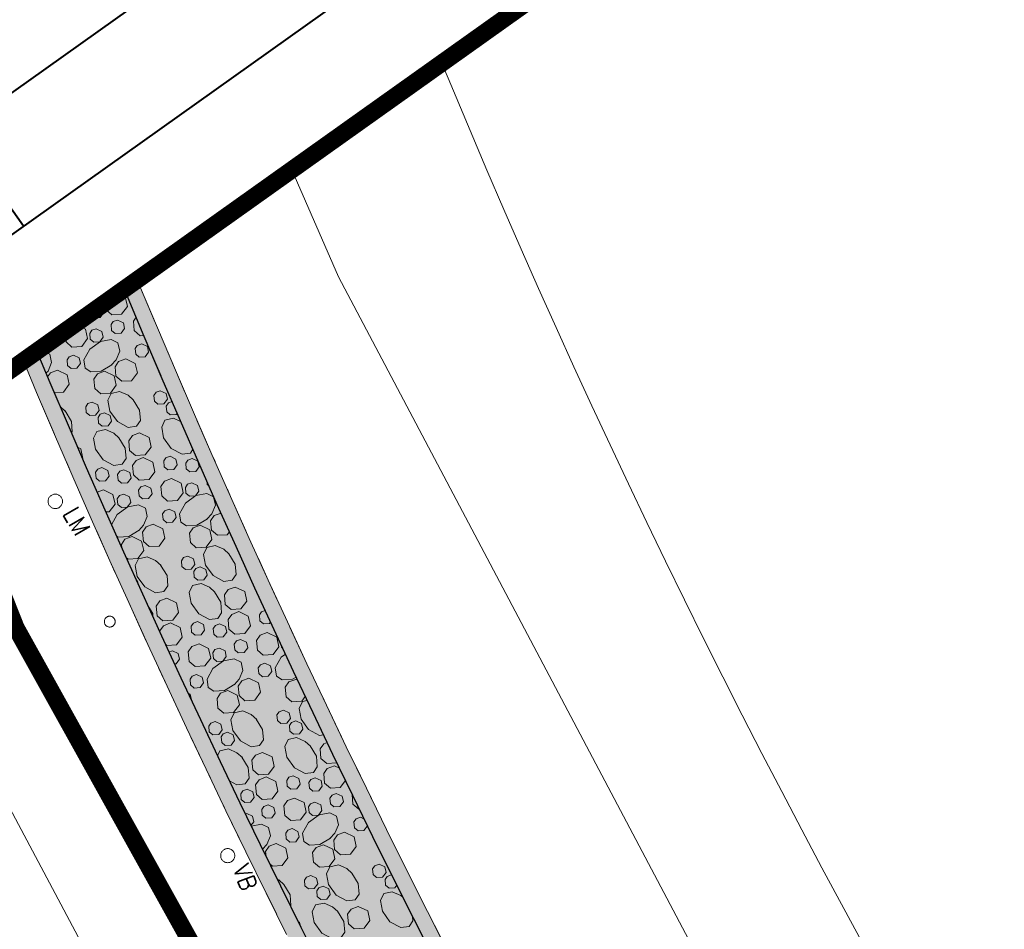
# Model space of a CAD drawing. Header units: metres. Extents: x 148376 to 148659, y 486220 to 486523.
# Tile 17 of 22: x 148426 to 148460, y 486432 to 486464. Entities that reach past the tile are written whole.
import ezdxf

# ---------------------------------------------------------------- set-up
doc = ezdxf.new("R2010")
doc.units = ezdxf.units.M
doc.header["$MEASUREMENT"] = 0
doc.linetypes.add('bladgr', pattern=[6.12, 4, -0.66, 0.07, -0.66, 0.07, -0.66])
doc.linetypes.add('DGN Style 2', pattern=[2.6208, 1.57248, -1.04832])
for name, color, linetype, lineweight in [('BWR-nieuw-raster-asfaltweg 60%', 253, 'Continuous', 30), ('BWR-nieuw-raster-betongranulaat 20%', 254, 'Continuous', 30), ('BWR-verw-situatie', 214, 'DGN Style 2', 13), ('TOP-L-topo objecten vlak', 7, 'Continuous', 0), ('WVB-alg-bladgrens', 2, 'bladgr', 53), ('WVB-alg-onderhoek', 7, 'Continuous', 30), ('WVB-alg-werkgrens', 6, 'Continuous', 53), ('WVB-pen-dik 013', 1, 'Continuous', 0), ('WVB-raster-80%', 252, 'Continuous', 30)]:
    doc.layers.add(name, color=color, linetype=linetype, lineweight=lineweight)
doc.styles.add('Style-STANDARD', font='STANDARD.shx')

# ---------------------------------------------------------------- blocks, each defined once
blk = doc.blocks.new('16_1')
at = {"color": 0, "linetype": 'ByBlock', "lineweight": -2}
blk.add_circle((0, 0), 0.25, dxfattribs=at)
at = {"color": 0, "linetype": 'ByBlock', "lineweight": -2, "style": 'Style-STANDARD'}
blk.add_text('LM', height=0.6, dxfattribs=at).set_placement((0.483, 0))
blk = doc.blocks.new('10')
at = {"color": 0, "linetype": 'ByBlock', "lineweight": -2}
blk.add_circle((0, 0), 0.125, dxfattribs=at)
blk = doc.blocks.new('14_1')
at = {"color": 0, "linetype": 'ByBlock', "lineweight": -2}
blk.add_circle((0, 0), 0.25, dxfattribs=at)
at = {"color": 0, "linetype": 'ByBlock', "lineweight": -2, "style": 'Style-STANDARD'}
blk.add_text('VB', height=0.6, dxfattribs=at).set_placement((0.483, 0))

msp = doc.modelspace()

# ---------------------------------------------------------------- hatches: boundary and pattern name
at = {"layer": 'BWR-nieuw-raster-asfaltweg 60%', "extrusion": (0, 0, -1)}
h = msp.add_hatch(color=256, dxfattribs=at)
h.paths.add_polyline_path([(-148500.629, 486315.996, 0.075791), (-148502.133, 486317.881), (-148492.925, 486333.76), (-148445.954, 486420.921), (-148442.772, 486427.144), (-148442.034, 486428.549), (-148441.303, 486429.958), (-148440.579, 486431.37), (-148439.862, 486432.785), (-148439.151, 486434.204), (-148438.447, 486435.626), (-148437.75, 486437.052), (-148437.06, 486438.481), (-148436.376, 486439.913), (-148435.7, 486441.349), (-148435.03, 486442.787), (-148434.367, 486444.229), (-148433.711, 486445.674), (-148433.062, 486447.122), (-148432.42, 486448.574), (-148431.785, 486450.028), (-148431.157, 486451.485), (-148430.536, 486452.946), (-148429.922, 486454.409), (-148429.847, 486454.591), (-148426.813, 486452.432), (-148427.269, 486451.348), (-148427.895, 486449.879), (-148428.529, 486448.413), (-148429.169, 486446.95), (-148429.816, 486445.49), (-148430.471, 486444.033), (-148431.132, 486442.58), (-148431.801, 486441.129), (-148432.476, 486439.682), (-148433.159, 486438.238), (-148433.848, 486436.797), (-148434.544, 486435.36), (-148435.247, 486433.926), (-148435.957, 486432.496), (-148436.674, 486431.068), (-148437.398, 486429.645), (-148438.128, 486428.225), (-148438.866, 486426.808), (-148439.61, 486425.395), (-148442.766, 486419.177), (-148489.781, 486332.064), (-148495.164, 486322.16), (-148496.07, 486320.429), (-148496.893, 486318.657), (-148497.719, 486316.637)])
h.paths.add_polyline_path([(-148442.486, 486421.728), (-148444.068, 486422.559), (-148443.063, 486424.594), (-148441.463, 486423.767)], flags=16)
at = {"layer": 'BWR-nieuw-raster-betongranulaat 20%', "extrusion": (0, 0, -1)}
msp.add_hatch(color=256, dxfattribs=at).paths.add_polyline_path([(-148500.629, 486315.996, 0.190299), (-148505.225, 486319.658), (-148509.534, 486320.975), (-148505.408, 486321.923), (-148505.262, 486321.958), (-148504.823, 486322.074), (-148504.388, 486322.206), (-148503.958, 486322.352), (-148503.534, 486322.514), (-148503.115, 486322.691), (-148502.703, 486322.882), (-148502.298, 486323.088), (-148501.9, 486323.308), (-148501.511, 486323.542), (-148501.129, 486323.789), (-148500.757, 486324.05), (-148500.394, 486324.323), (-148500.041, 486324.609), (-148499.699, 486324.908), (-148499.367, 486325.218), (-148499.046, 486325.54), (-148498.737, 486325.873), (-148498.439, 486326.216), (-148498.154, 486326.57), (-148497.882, 486326.934), (-148495.739, 486329.93), (-148495.299, 486329.666), (-148492.925, 486333.76), (-148445.954, 486420.921), (-148442.772, 486427.144), (-148442.034, 486428.549), (-148441.303, 486429.958), (-148440.579, 486431.37), (-148439.862, 486432.785), (-148439.151, 486434.204), (-148438.447, 486435.626), (-148437.75, 486437.052), (-148437.06, 486438.481), (-148436.376, 486439.913), (-148435.7, 486441.349), (-148435.03, 486442.787), (-148434.367, 486444.229), (-148433.711, 486445.674), (-148433.062, 486447.122), (-148432.42, 486448.574), (-148431.785, 486450.028), (-148431.157, 486451.485), (-148430.536, 486452.946), (-148429.922, 486454.409), (-148429.847, 486454.591), (-148426.813, 486452.432), (-148427.269, 486451.348), (-148427.895, 486449.879), (-148428.529, 486448.413), (-148429.169, 486446.95), (-148429.816, 486445.49), (-148430.471, 486444.033), (-148431.132, 486442.58), (-148431.801, 486441.129), (-148432.476, 486439.682), (-148433.159, 486438.238), (-148433.848, 486436.797), (-148434.544, 486435.36), (-148435.247, 486433.926), (-148435.957, 486432.496), (-148436.674, 486431.068), (-148437.398, 486429.645), (-148438.128, 486428.225), (-148438.866, 486426.808), (-148439.61, 486425.395), (-148442.766, 486419.177), (-148489.781, 486332.064), (-148495.164, 486322.16), (-148496.07, 486320.429), (-148496.893, 486318.657), (-148497.719, 486316.637)])
at = {"layer": 'WVB-raster-80%', "lineweight": 0}
for points in [[(148430.293, 486454.908), (148429.847, 486454.591), (148429.922, 486454.409), (148430.536, 486452.946), (148431.157, 486451.485), (148431.785, 486450.028), (148432.42, 486448.574), (148433.062, 486447.122), (148433.711, 486445.674), (148434.367, 486444.229), (148435.03, 486442.787), (148435.7, 486441.349), (148436.376, 486439.913), (148437.06, 486438.481), (148437.75, 486437.052), (148438.447, 486435.626), (148439.151, 486434.204), (148439.862, 486432.785), (148440.579, 486431.37), (148441.303, 486429.958), (148442.034, 486428.549), (148442.772, 486427.144), (148443.279, 486427.398), (148442.52, 486428.791), (148441.786, 486430.203), (148441.059, 486431.618), (148440.339, 486433.037), (148439.626, 486434.459), (148438.92, 486435.884), (148438.221, 486437.313), (148437.528, 486438.746), (148436.843, 486440.181), (148436.164, 486441.62), (148435.493, 486443.063), (148434.828, 486444.508), (148434.171, 486445.957), (148433.52, 486447.409), (148432.876, 486448.863), (148432.24, 486450.321), (148431.611, 486451.783), (148430.988, 486453.247), (148430.373, 486454.714)], [(148426.813, 486452.432), (148426.349, 486452.101), (148426.807, 486451.012), (148427.431, 486449.55), (148428.062, 486448.091), (148428.7, 486446.635), (148429.345, 486445.182), (148429.997, 486443.732), (148430.656, 486442.286), (148431.322, 486440.842), (148431.995, 486439.402), (148432.674, 486437.965), (148433.361, 486436.531), (148434.054, 486435.101), (148434.755, 486433.674), (148435.462, 486432.25), (148436.176, 486430.83), (148436.897, 486429.413), (148437.624, 486428), (148438.359, 486426.59), (148439.107, 486425.187), (148439.61, 486425.395), (148438.866, 486426.808), (148438.128, 486428.225), (148437.398, 486429.645), (148436.674, 486431.068), (148435.957, 486432.496), (148435.247, 486433.926), (148434.544, 486435.36), (148433.848, 486436.797), (148433.159, 486438.238), (148432.476, 486439.682), (148431.801, 486441.129), (148431.132, 486442.58), (148430.471, 486444.033), (148429.816, 486445.49), (148429.169, 486446.95), (148428.529, 486448.413), (148427.895, 486449.879), (148427.269, 486451.348)]]:
    msp.add_hatch(color=256, dxfattribs=at).paths.add_polyline_path(points, flags=0)

# ---------------------------------------------------------------- linework, layer by layer
at = {"layer": 'BWR-nieuw-raster-betongranulaat 20%', "flags": 128}
msp.add_lwpolyline([(148440.579, 486431.37), (148439.862, 486432.785), (148439.151, 486434.204), (148438.447, 486435.626), (148437.75, 486437.052), (148437.06, 486438.481), (148436.376, 486439.913), (148435.7, 486441.349), (148435.03, 486442.787), (148434.367, 486444.229), (148433.711, 486445.674), (148433.062, 486447.122), (148432.42, 486448.574), (148431.785, 486450.028), (148431.157, 486451.485), (148430.536, 486452.946), (148429.922, 486454.409), (148429.847, 486454.591), (148426.813, 486452.432), (148427.269, 486451.348), (148427.895, 486449.879), (148428.529, 486448.413), (148429.169, 486446.95), (148429.816, 486445.49), (148430.471, 486444.033), (148431.132, 486442.58), (148431.801, 486441.129), (148432.476, 486439.682), (148433.159, 486438.238), (148433.848, 486436.797), (148434.544, 486435.36), (148435.247, 486433.926), (148435.957, 486432.496), (148436.674, 486431.068)], dxfattribs=at)
at = {"layer": 'BWR-verw-situatie', "flags": 128}
for points in [[(148443.279, 486427.398), (148442.52, 486428.791), (148441.786, 486430.203), (148441.059, 486431.618), (148440.339, 486433.037), (148439.626, 486434.459), (148438.92, 486435.884), (148438.221, 486437.313), (148437.528, 486438.746), (148436.843, 486440.181), (148436.164, 486441.62), (148435.493, 486443.063), (148434.828, 486444.508), (148434.171, 486445.957), (148433.52, 486447.409), (148432.876, 486448.863), (148432.24, 486450.321), (148431.611, 486451.783), (148430.988, 486453.247), (148430.373, 486454.714), (148430.293, 486454.908)], [(148445.954, 486420.921), (148442.772, 486427.144), (148442.034, 486428.549), (148441.303, 486429.958), (148440.579, 486431.37), (148439.862, 486432.785), (148439.151, 486434.204), (148438.447, 486435.626), (148437.75, 486437.052), (148437.06, 486438.481), (148436.376, 486439.913), (148435.7, 486441.349), (148435.03, 486442.787), (148434.367, 486444.229), (148433.711, 486445.674), (148433.062, 486447.122), (148432.42, 486448.574), (148431.785, 486450.028), (148431.157, 486451.485), (148430.536, 486452.946), (148429.922, 486454.409), (148429.847, 486454.591)], [(148426.813, 486452.432), (148427.269, 486451.348), (148427.895, 486449.879), (148428.529, 486448.413), (148429.169, 486446.95), (148429.816, 486445.49), (148430.471, 486444.033), (148431.132, 486442.58), (148431.801, 486441.129), (148432.476, 486439.682), (148433.159, 486438.238), (148433.848, 486436.797), (148434.544, 486435.36), (148435.247, 486433.926), (148435.957, 486432.496), (148436.674, 486431.068), (148437.398, 486429.645), (148438.128, 486428.225), (148438.866, 486426.808), (148439.61, 486425.395), (148442.766, 486419.177)], [(148442.299, 486418.955), (148439.107, 486425.187), (148438.359, 486426.59), (148437.624, 486428), (148436.897, 486429.413), (148436.176, 486430.83), (148435.462, 486432.25), (148434.755, 486433.674), (148434.054, 486435.101), (148433.361, 486436.531), (148432.674, 486437.965), (148431.995, 486439.402), (148431.322, 486440.842), (148430.656, 486442.286), (148429.997, 486443.732), (148429.345, 486445.182), (148428.7, 486446.635), (148428.062, 486448.091), (148427.431, 486449.55), (148426.807, 486451.012), (148426.349, 486452.101)]]:
    msp.add_lwpolyline(points, dxfattribs=at)
at = {"layer": 'TOP-L-topo objecten vlak', "color": 7, "linetype": 'Continuous', "lineweight": 0}
for p, q in [((148435.643, 486458.716), (148437.254, 486455.008)), ((148437.254, 486455.008), (148455.504, 486420.483))]:
    msp.add_line(p, q, dxfattribs=at)
at = {"layer": 'TOP-L-topo objecten vlak', "color": 7, "linetype": 'Continuous', "lineweight": 0, "flags": 128}
for points in [[(148503.612, 486345.939), (148478.295, 486389.617), (148453.988, 486434.557), (148453.29, 486435.872), (148452.598, 486437.19), (148451.913, 486438.511), (148451.233, 486439.836), (148450.561, 486441.164), (148449.894, 486442.495), (148449.234, 486443.829), (148448.58, 486445.166), (148447.932, 486446.506), (148447.291, 486447.85), (148446.657, 486449.196), (148446.029, 486450.546), (148445.407, 486451.898), (148444.791, 486453.254), (148444.182, 486454.612), (148443.58, 486455.973), (148442.984, 486457.337), (148442.395, 486458.704), (148441.812, 486460.074), (148441.235, 486461.446), (148440.836, 486462.412)], [(148505.676, 486287.346), (148469.909, 486354.117), (148453.54, 486384.54), (148422.92, 486442.18), (148420.555, 486447.977)]]:
    msp.add_lwpolyline(points, dxfattribs=at)
at = {"layer": 'WVB-alg-bladgrens', "linetype": 'bladgr'}
msp.add_line((148381.8, 486420.394), (148515.576, 486515.607), dxfattribs=at)
at = {"layer": 'WVB-alg-onderhoek', "lineweight": 40}
for p, q in [((148512.682, 486523.123), (148375.646, 486425.591)), ((148425.78, 486457.591), (148426.36, 486456.776))]:
    msp.add_line(p, q, dxfattribs=at)
at = {"layer": 'WVB-alg-onderhoek', "lineweight": 40, "flags": 128}
msp.add_lwpolyline([(148379.595, 486423.492), (148522.241, 486223.072), (148656.017, 486318.285), (148513.372, 486518.705)], close=True, dxfattribs=at)
at = {"layer": 'WVB-alg-werkgrens', "const_width": 0.6, "flags": 128}
msp.add_lwpolyline([(148506.104, 486508.865), (148423.293, 486449.926), (148426.091, 486442.867), (148493.316, 486321.893), (148496.929, 486314.455), (148499.133, 486306.414), (148504.594, 486307.5), (148504.092, 486310.782), (148504.462, 486313.27), (148509.498, 486312.492), (148512.324, 486311.695), (148517.552, 486309.066), (148519.876, 486305.59), (148520.754, 486301.392), (148537.035, 486297.096), (148544.596, 486319.541), (148551.173, 486330.095), (148556.052, 486340.326), (148570.936, 486361.307), (148572.849, 486387.026)], close=True, dxfattribs=at)
at = {"layer": 'WVB-pen-dik 013'}
for p, q in [((148428.059, 486453.318), (148428.17, 486453.359)), ((148427.623, 486450.518), (148427.805, 486450.351)), ((148428.904, 486447.555), (148429.12, 486447.635)), ((148431.389, 486442.023), (148431.511, 486442.069)), ((148435.783, 486441.077), (148435.841, 486441.05)), ((148437.118, 486438.088), (148437.29, 486438.004)), ((148434.032, 486436.418), (148434.083, 486436.436)), ((148438.015, 486436.303), (148438.147, 486436.239)), ((148439.091, 486434.31), (148439.101, 486434.305))]:
    msp.add_line(p, q, dxfattribs=at)
at = {"layer": 'WVB-pen-dik 013', "flags": 128}
for points in [[(148429.631, 486454.437), (148429.876, 486454.317), (148429.951, 486453.989), (148429.75, 486453.72), (148429.411, 486453.7), (148429.207, 486453.876), (148429.184, 486454.118)], [(148429.011, 486453.996), (148429.084, 486453.962), (148429.127, 486453.764), (148429.007, 486453.602), (148428.801, 486453.591), (148428.679, 486453.697), (148428.674, 486453.756)], [(148429.611, 486453.517), (148429.81, 486453.421), (148429.855, 486453.226), (148429.735, 486453.064), (148429.529, 486453.053), (148429.405, 486453.156), (148429.389, 486453.356), (148429.463, 486453.462), (148429.611, 486453.517)], [(148430.521, 486452.982), (148430.393, 486452.973), (148430.189, 486453.15), (148430.159, 486453.482), (148430.254, 486453.617)], [(148428.17, 486453.359), (148428.5, 486453.201), (148428.573, 486452.871), (148428.371, 486452.605), (148428.033, 486452.581), (148427.829, 486452.758), (148427.799, 486453.09), (148427.86, 486453.176)], [(148428.873, 486453.217), (148429.071, 486453.121), (148429.114, 486452.925), (148428.994, 486452.764), (148428.791, 486452.75), (148428.667, 486452.856), (148428.649, 486453.054), (148428.722, 486453.162), (148428.873, 486453.217)], [(148427.478, 486452.905), (148427.494, 486452.834), (148427.374, 486452.672), (148427.168, 486452.661), (148427.153, 486452.673)], [(148429.407, 486451.966), (148429.046, 486451.746), (148428.683, 486451.721), (148428.489, 486451.851), (148428.446, 486452.14), (148428.65, 486452.511), (148429.014, 486452.777), (148429.386, 486452.844), (148429.623, 486452.729), (148429.689, 486452.436), (148429.563, 486452.141), (148429.392, 486451.953)], [(148430.445, 486452.693), (148430.643, 486452.596), (148430.686, 486452.401), (148430.566, 486452.239), (148430.363, 486452.225), (148430.239, 486452.332), (148430.221, 486452.529), (148430.294, 486452.637), (148430.445, 486452.693)], [(148426.82, 486452.415), (148427.026, 486452.452), (148427.263, 486452.337), (148427.329, 486452.044), (148427.203, 486451.749), (148427.133, 486451.672)], [(148428.085, 486452.301), (148428.283, 486452.205), (148428.326, 486452.009), (148428.206, 486451.847), (148428.003, 486451.834), (148427.878, 486451.94), (148427.861, 486452.137), (148427.934, 486452.246), (148428.085, 486452.301)], [(148429.895, 486452.173), (148430.223, 486452.012), (148430.298, 486451.685), (148430.097, 486451.416), (148429.758, 486451.395), (148429.554, 486451.572), (148429.522, 486451.901), (148429.647, 486452.079), (148429.895, 486452.173)], [(148427.186, 486451.544), (148427.287, 486451.687), (148427.535, 486451.782)], [(148427.535, 486451.782), (148427.863, 486451.621), (148427.938, 486451.293), (148427.736, 486451.024), (148427.415, 486451.005)], [(148429.163, 486451.743), (148429.493, 486451.585), (148429.566, 486451.257), (148429.364, 486450.988), (148429.026, 486450.965), (148428.822, 486451.141), (148428.792, 486451.473), (148428.917, 486451.651), (148429.163, 486451.743)], [(148430.153, 486450.759), (148430.372, 486450.397), (148430.399, 486450.034), (148430.264, 486449.84), (148429.975, 486449.797), (148429.604, 486450.001), (148429.341, 486450.366), (148429.272, 486450.737), (148429.387, 486450.974), (148429.683, 486451.041), (148429.977, 486450.915), (148430.165, 486450.743)], [(148431.089, 486451.069), (148431.288, 486450.973), (148431.333, 486450.777), (148431.21, 486450.617), (148431.007, 486450.604), (148430.883, 486450.708), (148430.868, 486450.908), (148430.941, 486451.014), (148431.089, 486451.069)], [(148428.729, 486450.677), (148428.928, 486450.581), (148428.973, 486450.386), (148428.85, 486450.226), (148428.647, 486450.212), (148428.523, 486450.316), (148428.508, 486450.516), (148428.581, 486450.622), (148428.729, 486450.677)], [(148431.673, 486450.288), (148431.642, 486450.246), (148431.436, 486450.234), (148431.314, 486450.341), (148431.297, 486450.538), (148431.37, 486450.644), (148431.499, 486450.691)], [(148427.792, 486450.367), (148428.012, 486450.006), (148428.039, 486449.643), (148428.013, 486449.605)], [(148429.16, 486450.308), (148429.356, 486450.211), (148429.402, 486450.016), (148429.281, 486449.854), (148429.075, 486449.843), (148428.954, 486449.949), (148428.936, 486450.146), (148429.01, 486450.252), (148429.16, 486450.308)], [(148432.216, 486449.04), (148432.129, 486448.912), (148431.842, 486448.872), (148431.469, 486449.074), (148431.205, 486449.438), (148431.138, 486449.812), (148431.251, 486450.049), (148431.549, 486450.116), (148431.793, 486450.009)], [(148429.656, 486449.442), (148429.876, 486449.078), (148429.903, 486448.718), (148429.769, 486448.521), (148429.481, 486448.481), (148429.108, 486448.682), (148428.845, 486449.047), (148428.778, 486449.421), (148428.891, 486449.657), (148429.189, 486449.725), (148429.481, 486449.596), (148429.669, 486449.427)], [(148430.369, 486449.606), (148430.699, 486449.448), (148430.772, 486449.118), (148430.57, 486448.851), (148430.232, 486448.828), (148430.028, 486449.005), (148429.998, 486449.337), (148430.123, 486449.515), (148430.369, 486449.606)], [(148428.228, 486449.11), (148428.339, 486449.056), (148428.412, 486448.726), (148428.4, 486448.711)], [(148430.498, 486448.753), (148430.826, 486448.592), (148430.901, 486448.265), (148430.7, 486447.996), (148430.361, 486447.975), (148430.157, 486448.152), (148430.125, 486448.481), (148430.25, 486448.659), (148430.498, 486448.753)], [(148431.431, 486448.799), (148431.629, 486448.703), (148431.674, 486448.507), (148431.554, 486448.346), (148431.348, 486448.334), (148431.224, 486448.438), (148431.209, 486448.638), (148431.283, 486448.744), (148431.431, 486448.799)], [(148432.193, 486448.723), (148432.394, 486448.629), (148432.437, 486448.431), (148432.317, 486448.269), (148432.111, 486448.258), (148431.989, 486448.365), (148431.972, 486448.562), (148432.045, 486448.67), (148432.193, 486448.723)], [(148429.07, 486448.407), (148429.269, 486448.311), (148429.314, 486448.116), (148429.194, 486447.954), (148428.988, 486447.943), (148428.864, 486448.046), (148428.849, 486448.246), (148428.922, 486448.352), (148429.07, 486448.407)], [(148429.833, 486448.331), (148430.034, 486448.238), (148430.077, 486448.04), (148429.957, 486447.878), (148429.751, 486447.866), (148429.629, 486447.973), (148429.611, 486448.17), (148429.685, 486448.279), (148429.833, 486448.331)], [(148431.48, 486448.027), (148431.811, 486447.869), (148431.883, 486447.539), (148431.681, 486447.272), (148431.343, 486447.249), (148431.139, 486447.425), (148431.109, 486447.757), (148431.234, 486447.935), (148431.48, 486448.027)], [(148432.773, 486447.775), (148432.715, 486447.824), (148432.707, 486447.924)], [(148429.12, 486447.635), (148429.45, 486447.477), (148429.523, 486447.147), (148429.321, 486446.88), (148429.203, 486446.872)], [(148430.561, 486447.793), (148430.759, 486447.697), (148430.805, 486447.502), (148430.684, 486447.34), (148430.479, 486447.328), (148430.355, 486447.432), (148430.339, 486447.632), (148430.413, 486447.738), (148430.561, 486447.793)], [(148432.183, 486447.885), (148432.381, 486447.789), (148432.424, 486447.593), (148432.304, 486447.431), (148432.101, 486447.418), (148431.977, 486447.524), (148431.959, 486447.721), (148432.032, 486447.83), (148432.183, 486447.885)], [(148429.823, 486447.493), (148430.021, 486447.397), (148430.064, 486447.201), (148429.944, 486447.039), (148429.741, 486447.026), (148429.617, 486447.132), (148429.599, 486447.329), (148429.672, 486447.438), (148429.823, 486447.493)], [(148432.718, 486446.633), (148432.356, 486446.413), (148431.993, 486446.389), (148431.799, 486446.519), (148431.756, 486446.808), (148431.96, 486447.179), (148432.324, 486447.445), (148432.696, 486447.511), (148432.933, 486447.396), (148432.999, 486447.103), (148432.873, 486446.808), (148432.702, 486446.62)], [(148429.401, 486446.426), (148429.6, 486446.787), (148429.964, 486447.053), (148430.336, 486447.12), (148430.573, 486447.004), (148430.639, 486446.711), (148430.513, 486446.417), (148430.342, 486446.229)], [(148431.395, 486446.969), (148431.593, 486446.872), (148431.636, 486446.677), (148431.516, 486446.515), (148431.313, 486446.501), (148431.189, 486446.607), (148431.171, 486446.805), (148431.244, 486446.913), (148431.395, 486446.969)], [(148433.482, 486446.184), (148433.407, 486446.083), (148433.068, 486446.063), (148432.864, 486446.239), (148432.832, 486446.568), (148432.957, 486446.746), (148433.191, 486446.835)], [(148430.357, 486446.241), (148429.996, 486446.022), (148429.633, 486445.997), (148429.574, 486446.036)], [(148430.845, 486446.449), (148431.173, 486446.288), (148431.248, 486445.961), (148431.047, 486445.692), (148430.708, 486445.671), (148430.504, 486445.848), (148430.472, 486446.177), (148430.597, 486446.355), (148430.845, 486446.449)], [(148432.473, 486446.41), (148432.804, 486446.252), (148432.876, 486445.924), (148432.675, 486445.655), (148432.336, 486445.632), (148432.132, 486445.809), (148432.102, 486446.141), (148432.227, 486446.319), (148432.473, 486446.41)], [(148429.753, 486445.633), (148429.742, 486445.749), (148429.867, 486445.927), (148430.113, 486446.018)], [(148430.113, 486446.018), (148430.443, 486445.86), (148430.515, 486445.533), (148430.314, 486445.264), (148429.976, 486445.24), (148429.898, 486445.308)], [(148433.463, 486445.426), (148433.682, 486445.065), (148433.71, 486444.702), (148433.575, 486444.507), (148433.285, 486444.464), (148432.914, 486444.669), (148432.651, 486445.033), (148432.582, 486445.404), (148432.697, 486445.641), (148432.993, 486445.708), (148433.287, 486445.582), (148433.475, 486445.411)], [(148431.102, 486445.035), (148431.322, 486444.673), (148431.349, 486444.31), (148431.214, 486444.115), (148430.925, 486444.073), (148430.554, 486444.277), (148430.291, 486444.641), (148430.222, 486445.013), (148430.337, 486445.25), (148430.632, 486445.316), (148430.927, 486445.19), (148431.115, 486445.019)], [(148432.039, 486445.345), (148432.238, 486445.248), (148432.283, 486445.053), (148432.16, 486444.893), (148431.957, 486444.88), (148431.833, 486444.983), (148431.818, 486445.184), (148431.891, 486445.29), (148432.039, 486445.345)], [(148432.471, 486444.975), (148432.667, 486444.879), (148432.712, 486444.683), (148432.592, 486444.521), (148432.386, 486444.51), (148432.264, 486444.617), (148432.247, 486444.814), (148432.32, 486444.92), (148432.471, 486444.975)], [(148430.256, 486444.512), (148430.306, 486444.487), (148430.348, 486444.307)], [(148432.967, 486444.11), (148433.187, 486443.746), (148433.213, 486443.385), (148433.079, 486443.188), (148432.792, 486443.148), (148432.419, 486443.35), (148432.155, 486443.714), (148432.088, 486444.088), (148432.201, 486444.325), (148432.499, 486444.392), (148432.792, 486444.263), (148432.979, 486444.094)], [(148433.679, 486444.274), (148434.01, 486444.116), (148434.082, 486443.786), (148433.881, 486443.519), (148433.542, 486443.496), (148433.338, 486443.672), (148433.308, 486444.004), (148433.433, 486444.182), (148433.679, 486444.274)], [(148431.319, 486443.882), (148431.649, 486443.724), (148431.722, 486443.394), (148431.52, 486443.127), (148431.182, 486443.104), (148430.978, 486443.281), (148430.948, 486443.613), (148431.073, 486443.79), (148431.319, 486443.882)], [(148430.639, 486443.665), (148430.826, 486443.354), (148430.835, 486443.232)], [(148433.808, 486443.421), (148434.136, 486443.26), (148434.211, 486442.933), (148434.01, 486442.664), (148433.671, 486442.643), (148433.467, 486442.819), (148433.435, 486443.149), (148433.56, 486443.326), (148433.808, 486443.421)], [(148434.902, 486443.065), (148434.864, 486443.013), (148434.658, 486443.002), (148434.535, 486443.105), (148434.519, 486443.306), (148434.593, 486443.412), (148434.721, 486443.459)], [(148431.081, 486442.691), (148431.075, 486442.757), (148431.2, 486442.935), (148431.448, 486443.029)], [(148431.448, 486443.029), (148431.776, 486442.868), (148431.851, 486442.541), (148431.65, 486442.272), (148431.311, 486442.251), (148431.266, 486442.29)], [(148432.381, 486443.075), (148432.579, 486442.979), (148432.624, 486442.783), (148432.504, 486442.621), (148432.298, 486442.61), (148432.174, 486442.714), (148432.159, 486442.914), (148432.233, 486443.02), (148432.381, 486443.075)], [(148433.143, 486442.999), (148433.344, 486442.905), (148433.387, 486442.707), (148433.267, 486442.545), (148433.061, 486442.534), (148432.939, 486442.64), (148432.922, 486442.838), (148432.995, 486442.946), (148433.143, 486442.999)], [(148433.871, 486442.461), (148434.07, 486442.364), (148434.115, 486442.169), (148433.995, 486442.007), (148433.789, 486441.996), (148433.665, 486442.099), (148433.65, 486442.3), (148433.723, 486442.406), (148433.871, 486442.461)], [(148434.79, 486442.694), (148435.121, 486442.536), (148435.193, 486442.206), (148434.992, 486441.939), (148434.653, 486441.916), (148434.449, 486442.093), (148434.419, 486442.425), (148434.545, 486442.603), (148434.79, 486442.694)], [(148432.43, 486442.303), (148432.76, 486442.144), (148432.833, 486441.814), (148432.631, 486441.548), (148432.293, 486441.525), (148432.089, 486441.701), (148432.059, 486442.033), (148432.184, 486442.211), (148432.43, 486442.303)], [(148433.133, 486442.161), (148433.331, 486442.064), (148433.374, 486441.869), (148433.254, 486441.707), (148433.051, 486441.693), (148432.927, 486441.8), (148432.909, 486441.997), (148432.982, 486442.105), (148433.133, 486442.161)], [(148435.321, 486442.162), (148435.287, 486442.191), (148435.282, 486442.246)], [(148431.511, 486442.069), (148431.709, 486441.973), (148431.754, 486441.777), (148431.634, 486441.616), (148431.578, 486441.612)], [(148433.667, 486440.909), (148433.306, 486440.689), (148432.943, 486440.664), (148432.749, 486440.794), (148432.706, 486441.084), (148432.91, 486441.455), (148433.274, 486441.72), (148433.646, 486441.787), (148433.883, 486441.672), (148433.949, 486441.379), (148433.823, 486441.084), (148433.652, 486440.896)], [(148435.791, 486441.156), (148435.666, 486441.081), (148435.303, 486441.056), (148435.109, 486441.186), (148435.066, 486441.475), (148435.271, 486441.846), (148435.418, 486441.954)], [(148434.705, 486441.636), (148434.903, 486441.54), (148434.946, 486441.344), (148434.826, 486441.182), (148434.623, 486441.169), (148434.499, 486441.275), (148434.481, 486441.472), (148434.554, 486441.581), (148434.705, 486441.636)], [(148432.345, 486441.244), (148432.543, 486441.148), (148432.586, 486440.952), (148432.466, 486440.79), (148432.263, 486440.777), (148432.139, 486440.883), (148432.121, 486441.08), (148432.194, 486441.189), (148432.345, 486441.244)], [(148434.155, 486441.116), (148434.483, 486440.956), (148434.558, 486440.628), (148434.357, 486440.359), (148434.018, 486440.339), (148433.814, 486440.515), (148433.782, 486440.844), (148433.907, 486441.022), (148434.155, 486441.116)], [(148436.106, 486440.486), (148435.985, 486440.323), (148435.646, 486440.3), (148435.442, 486440.476), (148435.413, 486440.808), (148435.538, 486440.986), (148435.783, 486441.077)], [(148432.047, 486440.601), (148432.123, 486440.564), (148432.179, 486440.319)], [(148433.423, 486440.686), (148433.754, 486440.528), (148433.826, 486440.2), (148433.624, 486439.931), (148433.286, 486439.908), (148433.082, 486440.084), (148433.052, 486440.416), (148433.177, 486440.594), (148433.423, 486440.686)], [(148436.739, 486439.153), (148436.595, 486439.132), (148436.224, 486439.336), (148435.961, 486439.701), (148435.892, 486440.072), (148436.007, 486440.309), (148436.172, 486440.346)], [(148434.413, 486439.702), (148434.632, 486439.341), (148434.66, 486438.978), (148434.525, 486438.783), (148434.235, 486438.74), (148433.864, 486438.945), (148433.601, 486439.309), (148433.532, 486439.68), (148433.647, 486439.917), (148433.943, 486439.984), (148434.237, 486439.858), (148434.425, 486439.686)], [(148435.349, 486440.012), (148435.548, 486439.916), (148435.593, 486439.721), (148435.47, 486439.561), (148435.267, 486439.547), (148435.143, 486439.651), (148435.128, 486439.851), (148435.201, 486439.957), (148435.349, 486440.012)], [(148432.989, 486439.62), (148433.188, 486439.524), (148433.233, 486439.329), (148433.11, 486439.169), (148432.907, 486439.156), (148432.783, 486439.259), (148432.768, 486439.459), (148432.841, 486439.565), (148432.989, 486439.62)], [(148435.781, 486439.643), (148435.977, 486439.546), (148436.022, 486439.351), (148435.902, 486439.189), (148435.696, 486439.178), (148435.574, 486439.284), (148435.557, 486439.481), (148435.63, 486439.587), (148435.781, 486439.643)], [(148433.421, 486439.251), (148433.617, 486439.154), (148433.662, 486438.959), (148433.541, 486438.797), (148433.336, 486438.786), (148433.214, 486438.892), (148433.196, 486439.09), (148433.27, 486439.196), (148433.421, 486439.251)], [(148436.277, 486438.777), (148436.497, 486438.413), (148436.524, 486438.053), (148436.389, 486437.856), (148436.102, 486437.816), (148435.729, 486438.017), (148435.465, 486438.382), (148435.398, 486438.756), (148435.511, 486438.992), (148435.809, 486439.059), (148436.102, 486438.931), (148436.289, 486438.762)], [(148437.198, 486438.196), (148437.191, 486438.186), (148436.852, 486438.163), (148436.648, 486438.34), (148436.619, 486438.672), (148436.744, 486438.85), (148436.863, 486438.894)], [(148433.069, 486438.429), (148433.151, 486438.601), (148433.449, 486438.668), (148433.741, 486438.539), (148433.929, 486438.37)], [(148433.916, 486438.386), (148434.136, 486438.022), (148434.163, 486437.661), (148434.029, 486437.464), (148433.742, 486437.424), (148433.481, 486437.565)], [(148434.629, 486438.549), (148434.96, 486438.391), (148435.032, 486438.061), (148434.831, 486437.795), (148434.492, 486437.772), (148434.288, 486437.948), (148434.258, 486438.28), (148434.383, 486438.458), (148434.629, 486438.549)], [(148437.499, 486437.571), (148437.32, 486437.331), (148436.981, 486437.31), (148436.777, 486437.487), (148436.745, 486437.816), (148436.87, 486437.994), (148437.118, 486438.088)], [(148434.758, 486437.697), (148435.086, 486437.536), (148435.161, 486437.208), (148434.96, 486436.939), (148434.621, 486436.919), (148434.417, 486437.095), (148434.385, 486437.424), (148434.51, 486437.602), (148434.758, 486437.697)], [(148435.691, 486437.742), (148435.889, 486437.646), (148435.934, 486437.451), (148435.814, 486437.289), (148435.608, 486437.278), (148435.485, 486437.381), (148435.469, 486437.581), (148435.543, 486437.687), (148435.691, 486437.742)], [(148436.453, 486437.666), (148436.654, 486437.573), (148436.697, 486437.375), (148436.577, 486437.213), (148436.371, 486437.201), (148436.249, 486437.308), (148436.232, 486437.505), (148436.305, 486437.614), (148436.453, 486437.666)], [(148434.093, 486437.274), (148434.294, 486437.181), (148434.337, 486436.983), (148434.217, 486436.821), (148434.011, 486436.81), (148433.889, 486436.916), (148433.872, 486437.114), (148433.945, 486437.222), (148434.093, 486437.274)], [(148437.181, 486437.128), (148437.38, 486437.032), (148437.425, 486436.836), (148437.305, 486436.675), (148437.099, 486436.663), (148436.975, 486436.767), (148436.96, 486436.967), (148437.033, 486437.073), (148437.181, 486437.128)], [(148437.978, 486436.585), (148437.964, 486436.584), (148437.759, 486436.76), (148437.73, 486437.092), (148437.73, 486437.093)], [(148434.821, 486436.736), (148435.02, 486436.64), (148435.065, 486436.445), (148434.945, 486436.283), (148434.739, 486436.272), (148434.615, 486436.375), (148434.599, 486436.575), (148434.673, 486436.681), (148434.821, 486436.736)], [(148435.74, 486436.97), (148436.071, 486436.812), (148436.143, 486436.482), (148435.942, 486436.215), (148435.603, 486436.192), (148435.399, 486436.369), (148435.369, 486436.701), (148435.494, 486436.879), (148435.74, 486436.97)], [(148436.443, 486436.828), (148436.641, 486436.732), (148436.684, 486436.536), (148436.564, 486436.374), (148436.361, 486436.361), (148436.237, 486436.467), (148436.219, 486436.664), (148436.293, 486436.773), (148436.443, 486436.828)], [(148434.083, 486436.436), (148434.281, 486436.34), (148434.324, 486436.144), (148434.227, 486436.014)], [(148436.978, 486435.576), (148436.616, 486435.357), (148436.253, 486435.332), (148436.059, 486435.462), (148436.016, 486435.751), (148436.221, 486436.122), (148436.584, 486436.388), (148436.956, 486436.455), (148437.193, 486436.339), (148437.26, 486436.046), (148437.134, 486435.752), (148436.962, 486435.564)], [(148434.235, 486435.998), (148434.596, 486436.063), (148434.833, 486435.948), (148434.899, 486435.655), (148434.773, 486435.36), (148434.624, 486435.196)], [(148438.254, 486436.02), (148438.256, 486436.011), (148438.136, 486435.85), (148437.933, 486435.836), (148437.809, 486435.942), (148437.791, 486436.14), (148437.865, 486436.248), (148438.015, 486436.303)], [(148435.655, 486435.912), (148435.853, 486435.815), (148435.896, 486435.62), (148435.776, 486435.458), (148435.573, 486435.445), (148435.449, 486435.551), (148435.431, 486435.748), (148435.504, 486435.856), (148435.655, 486435.912)], [(148437.465, 486435.784), (148437.794, 486435.623), (148437.868, 486435.296), (148437.667, 486435.027), (148437.328, 486435.006), (148437.124, 486435.182), (148437.092, 486435.512), (148437.217, 486435.69), (148437.465, 486435.784)], [(148434.749, 486434.941), (148434.732, 486435.12), (148434.857, 486435.298), (148435.105, 486435.392)], [(148435.105, 486435.392), (148435.433, 486435.231), (148435.508, 486434.904), (148435.307, 486434.635), (148434.968, 486434.614), (148434.867, 486434.702)], [(148436.733, 486435.353), (148437.064, 486435.195), (148437.136, 486434.868), (148436.935, 486434.599), (148436.596, 486434.575), (148436.392, 486434.752), (148436.362, 486435.084), (148436.488, 486435.262), (148436.733, 486435.353)], [(148437.723, 486434.369), (148437.942, 486434.008), (148437.97, 486433.645), (148437.835, 486433.45), (148437.545, 486433.407), (148437.174, 486433.612), (148436.911, 486433.976), (148436.842, 486434.347), (148436.957, 486434.585), (148437.253, 486434.651), (148437.547, 486434.525), (148437.736, 486434.354)], [(148438.66, 486434.68), (148438.858, 486434.583), (148438.903, 486434.388), (148438.78, 486434.228), (148438.577, 486434.215), (148438.453, 486434.318), (148438.438, 486434.519), (148438.512, 486434.625), (148438.66, 486434.68)], [(148436.299, 486434.288), (148436.498, 486434.192), (148436.543, 486433.996), (148436.42, 486433.837), (148436.217, 486433.823), (148436.093, 486433.927), (148436.078, 486434.127), (148436.151, 486434.233), (148436.299, 486434.288)], [(148439.28, 486433.947), (148439.212, 486433.856), (148439.006, 486433.845), (148438.884, 486433.952), (148438.867, 486434.149), (148438.94, 486434.255), (148439.091, 486434.31)], [(148435.134, 486434.156), (148435.187, 486434.134), (148435.375, 486433.962)], [(148435.363, 486433.978), (148435.582, 486433.616), (148435.609, 486433.253), (148435.593, 486433.229)], [(148436.731, 486433.918), (148436.927, 486433.822), (148436.972, 486433.627), (148436.852, 486433.465), (148436.646, 486433.453), (148436.524, 486433.56), (148436.507, 486433.757), (148436.58, 486433.863), (148436.731, 486433.918)], [(148439.823, 486432.863), (148439.834, 486432.72), (148439.699, 486432.523), (148439.412, 486432.483), (148439.039, 486432.685), (148438.776, 486433.049), (148438.709, 486433.423), (148438.821, 486433.66), (148439.119, 486433.727), (148439.412, 486433.598), (148439.49, 486433.528)], [(148437.227, 486433.053), (148437.447, 486432.689), (148437.474, 486432.329), (148437.339, 486432.131), (148437.052, 486432.091), (148436.679, 486432.293), (148436.415, 486432.657), (148436.348, 486433.031), (148436.461, 486433.268), (148436.759, 486433.335), (148437.052, 486433.206), (148437.239, 486433.037)], [(148437.939, 486433.217), (148438.27, 486433.059), (148438.342, 486432.729), (148438.141, 486432.462), (148437.802, 486432.439), (148437.598, 486432.615), (148437.568, 486432.948), (148437.694, 486433.125), (148437.939, 486433.217)], [(148435.86, 486432.691), (148435.909, 486432.667), (148435.939, 486432.532)]]:
    msp.add_lwpolyline(points, dxfattribs=at)
at = {"layer": 'WVB-raster-80%', "lineweight": 0, "flags": 128}
for points in [[(148441.059, 486431.618), (148440.339, 486433.037), (148439.626, 486434.459), (148438.92, 486435.884), (148438.221, 486437.313), (148437.528, 486438.746), (148436.843, 486440.181), (148436.164, 486441.62), (148435.493, 486443.063), (148434.828, 486444.508), (148434.171, 486445.957), (148433.52, 486447.409), (148432.876, 486448.863), (148432.24, 486450.321), (148431.611, 486451.783), (148430.988, 486453.247), (148430.373, 486454.714), (148430.293, 486454.908), (148429.847, 486454.591), (148429.922, 486454.409), (148430.536, 486452.946), (148431.157, 486451.485), (148431.785, 486450.028), (148432.42, 486448.574), (148433.062, 486447.122), (148433.711, 486445.674), (148434.367, 486444.229), (148435.03, 486442.787), (148435.7, 486441.349), (148436.376, 486439.913), (148437.06, 486438.481), (148437.75, 486437.052), (148438.447, 486435.626), (148439.151, 486434.204), (148439.862, 486432.785), (148440.579, 486431.37)], [(148436.674, 486431.068), (148435.957, 486432.496), (148435.247, 486433.926), (148434.544, 486435.36), (148433.848, 486436.797), (148433.159, 486438.238), (148432.476, 486439.682), (148431.801, 486441.129), (148431.132, 486442.58), (148430.471, 486444.033), (148429.816, 486445.49), (148429.169, 486446.95), (148428.529, 486448.413), (148427.895, 486449.879), (148427.269, 486451.348), (148426.813, 486452.432), (148426.349, 486452.101), (148426.807, 486451.012), (148427.431, 486449.55), (148428.062, 486448.091), (148428.7, 486446.635), (148429.345, 486445.182), (148429.997, 486443.732), (148430.656, 486442.286), (148431.322, 486440.842), (148431.995, 486439.402), (148432.674, 486437.965), (148433.361, 486436.531), (148434.054, 486435.101), (148434.755, 486433.674), (148435.462, 486432.25)]]:
    msp.add_lwpolyline(points, dxfattribs=at)

# ---------------------------------------------------------------- block references
at = {"layer": 'BWR-verw-situatie', "rotation": 299.83714386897}
msp.add_blockref('16_1', (148427.454, 486447.239), dxfattribs=at)
at = {"layer": 'BWR-verw-situatie', "xscale": 1.5, "yscale": 1.5}
msp.add_blockref('10', (148429.34, 486443.076), dxfattribs=at)
at = {"layer": 'BWR-verw-situatie', "xscale": 0.9749999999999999, "yscale": 0.9749999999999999, "zscale": 0.6499999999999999, "rotation": 291.3306624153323}
msp.add_blockref('14_1', (148433.423, 486434.974), dxfattribs=at)

doc.saveas('drawing.dxf')
